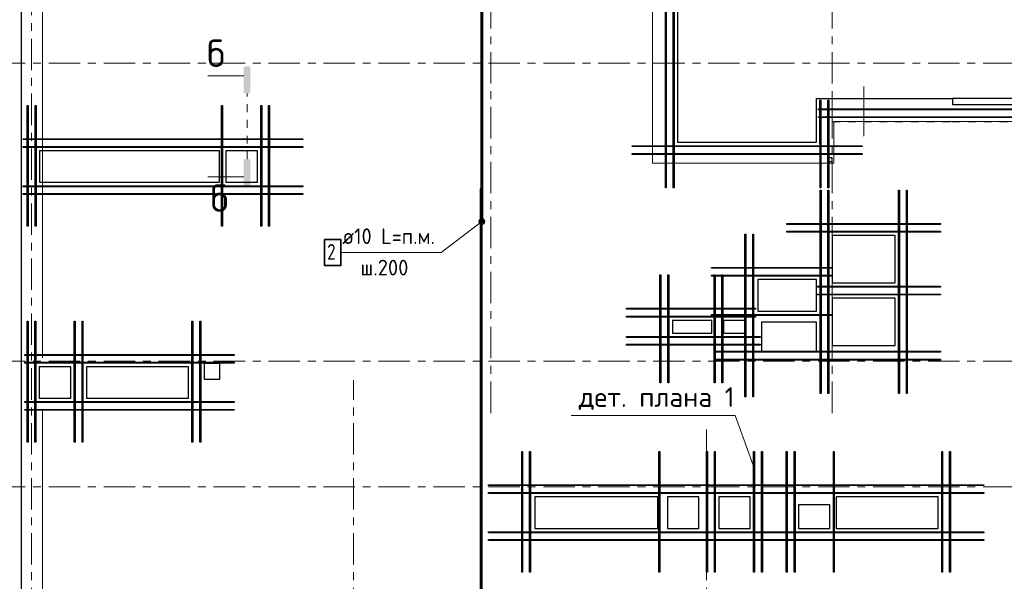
# Model space of a CAD drawing. Header units: metres. Extents: x -38 to 102, y -15 to 21.
# Tile 12 of 229: x 33 to 45, y 6 to 13. Entities that reach past the tile are written whole.
import ezdxf

# ---------------------------------------------------------------- set-up
doc = ezdxf.new("R2010")
doc.units = ezdxf.units.M
for name, pattern in [('______11', [0.5, 0.4, -0.05, 0, -0.05]), ('______2', [0.0405, 0.03, -0.0105]), ('______3', [0.5, 0.4, -0.1]), ('______5', [1.1, 0.8, -0.1, 0.1, -0.1]), ('______9', [0.015, 0, -0.015])]:
    doc.linetypes.add(name, pattern=pattern)
for name, color, linetype, lineweight in [('XR$2$Осевая линия (1)', 7, '______5', 13), ('XR$5$Арм. стержнями верхней зоны', 180, 'Continuous', 35), ('XR$5$Арм.стержн. Доп. арматура', 180, 'Continuous', 35), ('XR$5$Балка (1)', 7, '______3', 13), ('XR$5$Общий слой (1)_1', 7, 'Continuous', 13), ('XR$5$Перекрытие (1)', 7, 'Continuous', 35), ('XR$5$Текст_ общее_1', 7, 'Continuous', 13)]:
    doc.layers.add(name, color=color, linetype=linetype, lineweight=lineweight)
doc.styles.add('ISOCPEUR', font='txt')

msp = doc.modelspace()

# ---------------------------------------------------------------- hatches: boundary and pattern name
at = {"linetype": 'Continuous', "lineweight": 25, "true_color": 0x000000, "transparency": 33554687}
msp.add_hatch(color=18, dxfattribs=at).paths.add_polyline_path([(35.5549, 12.7399), (35.5554, 12.7424), (35.5562, 12.7448), (35.5574, 12.7471), (35.5588, 12.7492), (35.5605, 12.7511), (35.5624, 12.7528), (35.5645, 12.7542), (35.5668, 12.7554), (35.5692, 12.7562), (35.5717, 12.7567), (35.5743, 12.7568), (35.6188, 12.7568), (35.6214, 12.7567), (35.6239, 12.7562), (35.6263, 12.7554), (35.6286, 12.7542), (35.6307, 12.7528), (35.6326, 12.7511), (35.6343, 12.7492), (35.6357, 12.7471), (35.6369, 12.7448), (35.6377, 12.7424), (35.6382, 12.7399), (35.6383, 12.7373), (35.6383, 12.4123), (35.5547, 12.4123), (35.5547, 12.7373)], flags=16)
msp.add_hatch(color=18, dxfattribs=at).paths.add_polyline_path([(35.5549, 11.2469), (35.5554, 11.2444), (35.5562, 11.2419), (35.5574, 11.2396), (35.5588, 11.2375), (35.5605, 11.2356), (35.5624, 11.2339), (35.5645, 11.2325), (35.5668, 11.2314), (35.5692, 11.2305), (35.5717, 11.23), (35.5743, 11.2299), (35.6188, 11.2299), (35.6214, 11.23), (35.6239, 11.2305), (35.6263, 11.2314), (35.6286, 11.2325), (35.6307, 11.2339), (35.6326, 11.2356), (35.6343, 11.2375), (35.6357, 11.2396), (35.6369, 11.2419), (35.6377, 11.2444), (35.6382, 11.2469), (35.6383, 11.2494), (35.6383, 11.5744), (35.5547, 11.5744), (35.5547, 11.2494)])
at = {"layer": 'XR$5$Арм. стержнями верхней зоны', "linetype": 'Continuous', "lineweight": 13, "transparency": 33554687}
for points in [[(38.5505, 10.7756), (38.5921, 10.7432), (38.5531, 10.7946)], [(38.5531, 10.7946), (38.6102, 10.7504), (38.5648, 10.8101)], [(38.5531, 10.7946), (38.5921, 10.7432), (38.6102, 10.7504)], [(38.5648, 10.8101), (38.6219, 10.7659), (38.5829, 10.8173)], [(38.5648, 10.8101), (38.6102, 10.7504), (38.6219, 10.7659)], [(38.5829, 10.8173), (38.6219, 10.7659), (38.6245, 10.7849)], [(38.5829, 10.8173), (38.6245, 10.7849), (38.6018, 10.8147)], [(38.6018, 10.8147), (38.6245, 10.7849), (38.6173, 10.803)], [(38.5732, 10.7458), (38.5505, 10.7756), (38.5577, 10.7575)], [(38.5505, 10.7756), (38.5732, 10.7458), (38.5921, 10.7432)]]:
    msp.add_hatch(color=7, dxfattribs=at).paths.add_polyline_path(points)

# ---------------------------------------------------------------- linework, layer by layer
at = {"color": 7, "linetype": 'Continuous', "lineweight": 13, "transparency": 33554687}
for p, q in [((35.5547, 12.6353), (35.098, 12.6353)), ((35.5547, 11.3514), (35.098, 11.3514))]:
    msp.add_line(p, q, dxfattribs=at)
at = {"color": 52, "linetype": 'Continuous', "lineweight": 13, "transparency": 33554687}
for p, q in [((43.4499, 12.4994), (43.4499, 11.9194)), ((43.4499, 12.4494), (43.4499, 11.8694))]:
    msp.add_line(p, q, dxfattribs=at)
at = {"color": 7, "linetype": '______9', "lineweight": 13, "transparency": 33554687}
msp.add_line((35.5965, 11.5744), (35.5965, 12.4123), dxfattribs=at)
at = {"layer": 'XR$2$Осевая линия (1)', "color": 253, "linetype": '______11', "lineweight": 13, "true_color": 0xa0a0a0, "transparency": 33554687}
for p, q in [((32.85, -3.39), (32.85, 19.78)), ((38.7, 8.34), (38.7, 19.78)), ((43.05, 8.34), (43.05, 19.78)), ((-2.63, 12.8), (62.6, 12.8)), ((-2.63, 9), (62.6, 9)), ((36.95, -3.39), (36.95, 8.76)), ((41.45, -3.39), (41.45, 8.13)), ((-2.63, 7.4), (62.6, 7.4))]:
    msp.add_line(p, q, dxfattribs=at)
at = {"layer": 'XR$5$Арм. стержнями верхней зоны', "color": 7, "linetype": 'Continuous', "lineweight": 13, "transparency": 33554687}
for p, q in [((38.5648, 10.8101), (38.5648, 10.8101)), ((38.6173, 10.803), (38.6173, 10.803)), ((38.0701, 10.3866), (38.5875, 10.7802)), ((38.5577, 10.7575), (38.5577, 10.7575)), ((38.6102, 10.7504), (38.6102, 10.7504)), ((36.7901, 10.3866), (38.0701, 10.3866))]:
    msp.add_line(p, q, dxfattribs=at)
at = {"layer": 'XR$5$Арм. стержнями верхней зоны', "color": 4, "linetype": 'Continuous', "lineweight": 50, "transparency": 33554687}
for points in [[(38.5925, 16.6252), (38.5925, 10.7752), (38.5825, 10.7752), (38.5825, 16.6252), (38.5925, 16.6252)], [(38.5825, 11.1952), (38.5825, -0.2248), (38.5725, -0.2248), (38.5725, 11.1952), (38.5825, 11.1952)]]:
    msp.add_lwpolyline(points, dxfattribs=at)
at = {"layer": 'XR$5$Арм. стержнями верхней зоны', "color": 7, "linetype": 'Continuous', "lineweight": 35, "transparency": 33554687}
msp.add_lwpolyline([(36.5834, 10.2199), (36.7901, 10.2199), (36.7901, 10.5533), (36.5834, 10.5533), (36.5834, 10.2199)], dxfattribs=at)
at = {"layer": 'XR$5$Арм. стержнями верхней зоны', "color": 7, "linetype": 'Continuous', "lineweight": 13, "transparency": 33554687}
msp.add_circle((38.5875, 10.7802), 0.0375, dxfattribs=at)
at = {"layer": 'XR$5$Арм.стержн. Доп. арматура', "color": 34, "linetype": 'Continuous', "lineweight": 25, "transparency": 33554687}
for points in [[(40.9241, 11.2103), (40.924, 16.6252), (40.936, 16.6252), (40.9361, 11.2103), (40.9241, 11.2103)], [(40.9241, 11.2103), (40.924, 16.6252), (40.936, 16.6252), (40.9361, 11.2103), (40.9241, 11.2103)], [(41.0241, 11.2103), (41.024, 16.6252), (41.036, 16.6252), (41.0361, 11.2103), (41.0241, 11.2103)], [(41.0241, 11.2103), (41.024, 16.6252), (41.036, 16.6252), (41.0361, 11.2103), (41.0241, 11.2103)], [(42.9056, 12.3253), (42.9057, 11.2103), (42.8937, 11.2103), (42.8936, 12.3253), (42.9056, 12.3253)], [(42.9056, 12.3253), (42.9057, 11.2103), (42.8937, 11.2103), (42.8936, 12.3253), (42.9056, 12.3253)], [(43.0056, 12.3253), (43.0057, 11.2103), (42.9937, 11.2103), (42.9936, 12.3253), (43.0056, 12.3253)], [(43.0056, 12.3253), (43.0057, 11.2103), (42.9937, 11.2103), (42.9936, 12.3253), (43.0056, 12.3253)], [(32.796, 10.7202), (32.7959, 12.2602), (32.8079, 12.2602), (32.808, 10.7202), (32.796, 10.7202)], [(32.796, 10.7202), (32.7959, 12.2602), (32.8079, 12.2602), (32.808, 10.7202), (32.796, 10.7202)], [(32.896, 10.7202), (32.8959, 12.2602), (32.9079, 12.2602), (32.908, 10.7202), (32.896, 10.7202)], [(32.896, 10.7202), (32.8959, 12.2602), (32.9079, 12.2602), (32.908, 10.7202), (32.896, 10.7202)], [(35.2709, 10.7202), (35.2709, 12.2602), (35.2829, 12.2602), (35.2829, 10.7202), (35.2709, 10.7202)], [(35.2709, 10.7202), (35.2709, 12.2602), (35.2829, 12.2602), (35.2829, 10.7202), (35.2709, 10.7202)], [(35.7709, 10.7202), (35.7709, 12.2602), (35.7829, 12.2602), (35.7829, 10.7202), (35.7709, 10.7202)], [(35.7709, 10.7202), (35.7709, 12.2602), (35.7829, 12.2602), (35.7829, 10.7202), (35.7709, 10.7202)], [(35.8709, 10.7202), (35.8709, 12.2602), (35.8829, 12.2602), (35.8829, 10.7202), (35.8709, 10.7202)], [(35.8709, 10.7202), (35.8709, 12.2602), (35.8829, 12.2602), (35.8829, 10.7202), (35.8709, 10.7202)], [(46.23, 12.2043), (42.875, 12.2042), (42.875, 12.2162), (46.23, 12.2163), (46.23, 12.2043)], [(46.23, 12.2043), (42.875, 12.2043), (42.875, 12.2163), (46.23, 12.2163), (46.23, 12.2043)], [(46.23, 12.1043), (42.875, 12.1042), (42.875, 12.1162), (46.23, 12.1163), (46.23, 12.1043)], [(46.23, 12.1043), (42.875, 12.1043), (42.875, 12.1163), (46.23, 12.1163), (46.23, 12.1043)], [(32.745, 11.8362), (36.3069, 11.8362), (36.3069, 11.8242), (32.745, 11.8242), (32.745, 11.8362)], [(32.745, 11.8362), (36.3069, 11.8362), (36.3069, 11.8242), (32.745, 11.8242), (32.745, 11.8362)], [(32.745, 11.7362), (36.3069, 11.7362), (36.3069, 11.7242), (32.745, 11.7242), (32.745, 11.7362)], [(32.745, 11.7362), (36.3069, 11.7362), (36.3069, 11.7242), (32.745, 11.7242), (32.745, 11.7362)], [(40.4997, 11.7467), (43.43, 11.7466), (43.43, 11.7346), (40.4997, 11.7347), (40.4997, 11.7467)], [(40.4997, 11.7467), (43.43, 11.7466), (43.43, 11.7346), (40.4997, 11.7347), (40.4997, 11.7467)], [(40.4997, 11.6467), (43.43, 11.6466), (43.43, 11.6346), (40.4997, 11.6347), (40.4997, 11.6467)], [(40.4997, 11.6467), (43.43, 11.6466), (43.43, 11.6346), (40.4997, 11.6347), (40.4997, 11.6467)], [(32.745, 11.2363), (36.3069, 11.2363), (36.3069, 11.2243), (32.745, 11.2243), (32.745, 11.2363)], [(32.745, 11.2363), (36.3069, 11.2363), (36.3069, 11.2243), (32.745, 11.2243), (32.745, 11.2363)], [(42.8944, 8.5906), (42.8944, 11.1805), (42.9064, 11.1805), (42.9064, 8.5906), (42.8944, 8.5906)], [(42.8944, 8.5906), (42.8944, 11.1805), (42.9064, 11.1805), (42.9064, 8.5906), (42.8944, 8.5906)], [(42.9944, 8.5906), (42.9944, 11.1805), (43.0064, 11.1805), (43.0064, 8.5906), (42.9944, 8.5906)], [(42.9944, 8.5906), (42.9944, 11.1805), (43.0064, 11.1805), (43.0064, 8.5906), (42.9944, 8.5906)], [(43.8936, 8.5906), (43.8936, 11.1805), (43.9056, 11.1805), (43.9056, 8.5906), (43.8936, 8.5906)], [(43.8936, 8.5906), (43.8936, 11.1805), (43.9056, 11.1805), (43.9056, 8.5906), (43.8936, 8.5906)], [(43.9936, 8.5906), (43.9936, 11.1805), (44.0056, 11.1805), (44.0056, 8.5906), (43.9936, 8.5906)], [(43.9936, 8.5906), (43.9936, 11.1805), (44.0056, 11.1805), (44.0056, 8.5906), (43.9936, 8.5906)], [(32.745, 11.1363), (36.3069, 11.1363), (36.3069, 11.1243), (32.745, 11.1243), (32.745, 11.1363)], [(32.745, 11.1363), (36.3069, 11.1363), (36.3069, 11.1243), (32.745, 11.1243), (32.745, 11.1363)], [(44.43, 10.7445), (42.47, 10.7445), (42.47, 10.7565), (44.43, 10.7565), (44.43, 10.7445)], [(44.43, 10.7445), (42.47, 10.7445), (42.47, 10.7565), (44.43, 10.7565), (44.43, 10.7445)], [(41.9366, 8.5451), (41.9366, 10.6201), (41.9486, 10.6201), (41.9486, 8.5451), (41.9366, 8.5451)], [(41.9366, 8.5451), (41.9366, 10.6201), (41.9486, 10.6201), (41.9486, 8.5451), (41.9366, 8.5451)], [(42.0366, 8.5451), (42.0366, 10.6201), (42.0486, 10.6201), (42.0486, 8.5451), (42.0366, 8.5451)], [(42.0366, 8.5451), (42.0366, 10.6201), (42.0486, 10.6201), (42.0486, 8.5451), (42.0366, 8.5451)], [(44.43, 10.6445), (42.47, 10.6445), (42.47, 10.6565), (44.43, 10.6565), (44.43, 10.6445)], [(44.43, 10.6445), (42.47, 10.6445), (42.47, 10.6565), (44.43, 10.6565), (44.43, 10.6445)], [(43.0425, 10.184), (41.5125, 10.1841), (41.5125, 10.1961), (43.0425, 10.196), (43.0425, 10.184)], [(43.0425, 10.184), (41.5125, 10.1841), (41.5125, 10.1961), (43.0425, 10.196), (43.0425, 10.184)], [(40.8544, 8.7245), (40.8544, 10.0995), (40.8664, 10.0995), (40.8664, 8.7245), (40.8544, 8.7245)], [(40.8544, 8.7245), (40.8544, 10.0995), (40.8664, 10.0995), (40.8664, 8.7245), (40.8544, 8.7245)], [(40.9544, 8.7245), (40.9544, 10.0995), (40.9664, 10.0995), (40.9664, 8.7245), (40.9544, 8.7245)], [(40.9544, 8.7245), (40.9544, 10.0995), (40.9664, 10.0995), (40.9664, 8.7245), (40.9544, 8.7245)], [(43.0425, 10.084), (41.5125, 10.0841), (41.5125, 10.0961), (43.0425, 10.096), (43.0425, 10.084)], [(43.0425, 10.084), (41.5125, 10.0841), (41.5125, 10.0961), (43.0425, 10.096), (43.0425, 10.084)], [(41.5443, 8.7245), (41.5443, 10.0995), (41.5563, 10.0995), (41.5563, 8.7245), (41.5443, 8.7245)], [(41.5443, 8.7245), (41.5443, 10.0995), (41.5563, 10.0995), (41.5563, 8.7245), (41.5443, 8.7245)], [(41.6443, 8.7245), (41.6443, 10.0995), (41.6563, 10.0995), (41.6563, 8.7245), (41.6443, 8.7245)], [(41.6443, 8.7245), (41.6443, 10.0995), (41.6563, 10.0995), (41.6563, 8.7245), (41.6443, 8.7245)], [(44.43, 9.9447), (42.86, 9.9446), (42.86, 9.9566), (44.43, 9.9567), (44.43, 9.9447)], [(44.43, 9.9447), (42.86, 9.9446), (42.86, 9.9566), (44.43, 9.9567), (44.43, 9.9447)], [(44.43, 9.8447), (42.86, 9.8446), (42.86, 9.8566), (44.43, 9.8567), (44.43, 9.8447)], [(44.43, 9.8447), (42.86, 9.8446), (42.86, 9.8566), (44.43, 9.8567), (44.43, 9.8447)], [(42.0704, 9.6634), (40.4304, 9.6634), (40.4304, 9.6754), (42.0704, 9.6754), (42.0704, 9.6634)], [(42.0704, 9.6634), (40.4304, 9.6634), (40.4304, 9.6754), (42.0704, 9.6754), (42.0704, 9.6634)], [(42.0704, 9.5634), (40.4304, 9.5634), (40.4304, 9.5754), (42.0704, 9.5754), (42.0704, 9.5634)], [(42.0704, 9.5634), (40.4304, 9.5634), (40.4304, 9.5754), (42.0704, 9.5754), (42.0704, 9.5634)], [(43.0425, 9.5836), (41.5125, 9.5836), (41.5125, 9.5956), (43.0425, 9.5956), (43.0425, 9.5836)], [(43.0425, 9.5836), (41.5125, 9.5836), (41.5125, 9.5956), (43.0425, 9.5956), (43.0425, 9.5836)], [(32.7941, 7.9702), (32.7941, 9.5102), (32.8061, 9.5102), (32.8061, 7.9702), (32.7941, 7.9702)], [(32.7941, 7.9702), (32.7941, 9.5102), (32.8061, 9.5102), (32.8061, 7.9702), (32.7941, 7.9702)], [(32.8941, 7.9702), (32.8941, 9.5102), (32.9061, 9.5102), (32.9061, 7.9702), (32.8941, 7.9702)], [(32.8941, 7.9702), (32.8941, 9.5102), (32.9061, 9.5102), (32.9061, 7.9702), (32.8941, 7.9702)], [(33.3938, 7.9702), (33.3938, 9.5102), (33.4058, 9.5102), (33.4058, 7.9702), (33.3938, 7.9702)], [(33.3938, 7.9702), (33.3938, 9.5102), (33.4058, 9.5102), (33.4058, 7.9702), (33.3938, 7.9702)], [(33.4938, 7.9702), (33.4938, 9.5102), (33.5058, 9.5102), (33.5058, 7.9702), (33.4938, 7.9702)], [(33.4938, 7.9702), (33.4938, 9.5102), (33.5058, 9.5102), (33.5058, 7.9702), (33.4938, 7.9702)], [(34.8939, 7.9702), (34.8939, 9.5102), (34.9059, 9.5102), (34.9059, 7.9702), (34.8939, 7.9702)], [(34.8939, 7.9702), (34.8939, 9.5102), (34.9059, 9.5102), (34.9059, 7.9702), (34.8939, 7.9702)], [(34.9939, 7.9702), (34.9939, 9.5102), (35.0059, 9.5102), (35.0059, 7.9702), (34.9939, 7.9702)], [(34.9939, 7.9702), (34.9939, 9.5102), (35.0059, 9.5102), (35.0059, 7.9702), (34.9939, 7.9702)], [(42.1304, 9.3035), (40.4304, 9.3035), (40.4304, 9.3155), (42.1304, 9.3155), (42.1304, 9.3035)], [(42.1304, 9.3035), (40.4304, 9.3035), (40.4304, 9.3155), (42.1304, 9.3155), (42.1304, 9.3035)], [(42.1304, 9.2035), (40.4304, 9.2035), (40.4304, 9.2155), (42.1304, 9.2155), (42.1304, 9.2035)], [(42.1304, 9.2035), (40.4304, 9.2035), (40.4304, 9.2155), (42.1304, 9.2155), (42.1304, 9.2035)], [(32.765, 9.0862), (35.43, 9.0862), (35.43, 9.0742), (32.765, 9.0742), (32.765, 9.0862)], [(32.765, 9.0862), (35.43, 9.0862), (35.43, 9.0742), (32.765, 9.0742), (32.765, 9.0862)], [(44.43, 9.1146), (41.5644, 9.1146), (41.5644, 9.1266), (44.43, 9.1266), (44.43, 9.1146)], [(44.43, 9.1146), (41.5644, 9.1146), (41.5644, 9.1266), (44.43, 9.1266), (44.43, 9.1146)], [(32.765, 8.9862), (35.43, 8.9862), (35.43, 8.9742), (32.765, 8.9742), (32.765, 8.9862)], [(32.765, 8.9862), (35.43, 8.9862), (35.43, 8.9742), (32.765, 8.9742), (32.765, 8.9862)], [(44.43, 9.0146), (41.5644, 9.0146), (41.5644, 9.0266), (44.43, 9.0266), (44.43, 9.0146)], [(44.43, 9.0146), (41.5644, 9.0146), (41.5644, 9.0266), (44.43, 9.0266), (44.43, 9.0146)], [(32.765, 8.4863), (35.43, 8.4863), (35.43, 8.4743), (32.765, 8.4743), (32.765, 8.4863)], [(32.765, 8.4863), (35.43, 8.4863), (35.43, 8.4743), (32.765, 8.4743), (32.765, 8.4863)], [(32.765, 8.3863), (35.43, 8.3863), (35.43, 8.3743), (32.765, 8.3743), (32.765, 8.3863)], [(32.765, 8.3863), (35.43, 8.3863), (35.43, 8.3743), (32.765, 8.3743), (32.765, 8.3863)], [(39.094, 6.3102), (39.094, 7.8502), (39.106, 7.8502), (39.106, 6.3102), (39.094, 6.3102)], [(39.094, 6.3102), (39.094, 7.8502), (39.106, 7.8502), (39.106, 6.3102), (39.094, 6.3102)], [(39.194, 6.3102), (39.194, 7.8502), (39.206, 7.8502), (39.206, 6.3102), (39.194, 6.3102)], [(39.194, 6.3102), (39.194, 7.8502), (39.206, 7.8502), (39.206, 6.3102), (39.194, 6.3102)], [(40.8403, 6.3102), (40.8403, 7.8502), (40.8523, 7.8502), (40.8523, 6.3102), (40.8403, 6.3102)], [(40.8403, 6.3102), (40.8403, 7.8502), (40.8523, 7.8502), (40.8523, 6.3102), (40.8403, 6.3102)], [(41.4478, 6.3102), (41.4478, 7.8502), (41.4598, 7.8502), (41.4598, 6.3102), (41.4478, 6.3102)], [(41.4478, 6.3102), (41.4478, 7.8502), (41.4598, 7.8502), (41.4598, 6.3102), (41.4478, 6.3102)], [(41.5478, 6.3102), (41.5478, 7.8502), (41.5598, 7.8502), (41.5598, 6.3102), (41.5478, 6.3102)], [(41.5478, 6.3102), (41.5478, 7.8502), (41.5598, 7.8502), (41.5598, 6.3102), (41.5478, 6.3102)], [(42.0478, 6.3102), (42.0478, 7.8502), (42.0598, 7.8502), (42.0598, 6.3102), (42.0478, 6.3102)], [(42.0478, 6.3102), (42.0478, 7.8502), (42.0598, 7.8502), (42.0598, 6.3102), (42.0478, 6.3102)], [(42.1478, 6.3102), (42.1478, 7.8502), (42.1598, 7.8502), (42.1598, 6.3102), (42.1478, 6.3102)], [(42.1478, 6.3102), (42.1478, 7.8502), (42.1598, 7.8502), (42.1598, 6.3102), (42.1478, 6.3102)], [(42.4641, 6.3102), (42.4641, 7.8502), (42.4761, 7.8502), (42.4761, 6.3102), (42.4641, 6.3102)], [(42.4641, 6.3102), (42.4641, 7.8502), (42.4761, 7.8502), (42.4761, 6.3102), (42.4641, 6.3102)], [(42.5641, 6.3102), (42.5641, 7.8502), (42.5761, 7.8502), (42.5761, 6.3102), (42.5641, 6.3102)], [(42.5641, 6.3102), (42.5641, 7.8502), (42.5761, 7.8502), (42.5761, 6.3102), (42.5641, 6.3102)], [(43.0639, 6.3102), (43.0639, 7.8502), (43.0759, 7.8502), (43.0759, 6.3102), (43.0639, 6.3102)], [(43.0639, 6.3102), (43.0639, 7.8502), (43.0759, 7.8502), (43.0759, 6.3102), (43.0639, 6.3102)], [(44.4439, 6.3102), (44.4439, 7.8502), (44.4559, 7.8502), (44.4559, 6.3102), (44.4439, 6.3102)], [(44.4439, 6.3102), (44.4439, 7.8502), (44.4559, 7.8502), (44.4559, 6.3102), (44.4439, 6.3102)], [(44.5439, 6.3102), (44.5439, 7.8502), (44.5559, 7.8502), (44.5559, 6.3102), (44.5439, 6.3102)], [(44.5439, 6.3102), (44.5439, 7.8502), (44.5559, 7.8502), (44.5559, 6.3102), (44.5439, 6.3102)], [(38.6699, 7.4261), (44.98, 7.4262), (44.98, 7.4142), (38.6699, 7.4141), (38.6699, 7.4261)], [(38.6699, 7.4261), (44.98, 7.4262), (44.98, 7.4142), (38.6699, 7.4141), (38.6699, 7.4261)], [(38.6699, 7.3261), (44.98, 7.3262), (44.98, 7.3142), (38.6699, 7.3141), (38.6699, 7.3261)], [(38.6699, 7.3261), (44.98, 7.3262), (44.98, 7.3142), (38.6699, 7.3141), (38.6699, 7.3261)], [(38.6699, 6.8263), (42.5839, 6.8263), (42.5839, 6.8143), (38.6699, 6.8143), (38.6699, 6.8263)], [(38.6699, 6.8263), (42.5839, 6.8263), (42.5839, 6.8143), (38.6699, 6.8143), (38.6699, 6.8263)], [(42.04, 6.8264), (44.98, 6.8263), (44.98, 6.8143), (42.04, 6.8144), (42.04, 6.8264)], [(42.04, 6.8264), (44.98, 6.8263), (44.98, 6.8143), (42.04, 6.8144), (42.04, 6.8264)], [(38.6699, 6.7263), (42.5839, 6.7263), (42.5839, 6.7143), (38.6699, 6.7143), (38.6699, 6.7263)], [(38.6699, 6.7263), (42.5839, 6.7263), (42.5839, 6.7143), (38.6699, 6.7143), (38.6699, 6.7263)], [(42.04, 6.7264), (44.98, 6.7263), (44.98, 6.7143), (42.04, 6.7144), (42.04, 6.7264)], [(42.04, 6.7264), (44.98, 6.7263), (44.98, 6.7143), (42.04, 6.7144), (42.04, 6.7264)]]:
    msp.add_lwpolyline(points, dxfattribs=at)
at = {"layer": 'XR$5$Балка (1)', "color": 7, "linetype": '______2', "lineweight": 18, "transparency": 33554687}
for p, q in [((43.05, 12.3502), (43.05, 12.0502)), ((43.05, 12.0502), (44.58, 12.0502)), ((44.58, 12.0502), (45.65, 12.0502))]:
    msp.add_line(p, q, dxfattribs=at)
at = {"layer": 'XR$5$Общий слой (1)_1', "color": 7, "linetype": 'Continuous', "lineweight": 13, "transparency": 33554687}
for points in [[(61.5919, -0.2051), (61.5919, 16.4849), (45.9119, 16.4849), (45.9119, 12.0549), (43.0719, 12.0549), (43.0719, 11.5249), (40.7619, 11.5249), (40.7619, 16.3949), (32.9919, 16.3949), (32.9919, 9.0449)], [(32.9919, 8.3849), (32.9919, -0.0251), (61.8219, -0.0251)], [(42.0538, 7.6435), (41.8133, 8.3069), (39.7233, 8.3069)]]:
    msp.add_lwpolyline(points, dxfattribs=at)
at = {"layer": 'XR$5$Перекрытие (1)', "color": 7, "linetype": 'Continuous', "lineweight": 25, "transparency": 33554687}
for p, q in [((32.725, -0.2498), (32.725, 16.6502)), ((41.0797, 16.6502), (41.0797, 11.7903)), ((42.85, 11.7903), (42.85, 12.3502)), ((42.85, 12.3502), (44.58, 12.3502)), ((44.58, 12.3502), (44.58, 12.2702)), ((45.65, 12.3502), (44.58, 12.3502)), ((44.58, 12.2702), (45.65, 12.2702)), ((41.0797, 11.7903), (42.85, 11.7903)), ((32.952, 11.6802), (32.952, 11.2802)), ((35.247, 11.6802), (32.952, 11.6802)), ((35.247, 11.2802), (35.247, 11.6802)), ((35.3269, 11.6802), (35.3269, 11.2802)), ((35.7269, 11.6802), (35.3269, 11.6802)), ((35.7269, 11.2802), (35.7269, 11.6802)), ((43, 11.5937), (43, 11.5437)), ((43.05, 11.5937), (43, 11.5937)), ((43, 11.5437), (43.05, 11.5437)), ((43.05, 11.5437), (43.05, 11.5937)), ((32.952, 11.2802), (35.247, 11.2802)), ((35.3269, 11.2802), (35.7269, 11.2802)), ((43.05, 10.6006), (43.05, 10.0006)), ((43.85, 10.6006), (43.05, 10.6006)), ((43.85, 10.0006), (43.85, 10.6006)), ((42.1, 10.0398), (42.1, 9.6398)), ((42.85, 10.0398), (42.1, 10.0398)), ((42.85, 9.6398), (42.85, 10.0398)), ((43.05, 10.0006), (43.85, 10.0006)), ((43.05, 9.8018), (43.05, 9.2018)), ((43.85, 9.8018), (43.05, 9.8018)), ((43.85, 9.2018), (43.85, 9.8018)), ((42.1, 9.6398), (42.85, 9.6398)), ((41.0154, 9.5195), (41.0154, 9.3595)), ((41.5154, 9.5195), (41.0154, 9.5195)), ((41.5154, 9.3595), (41.5154, 9.5195)), ((41.6656, 9.5195), (41.6656, 9.3595)), ((41.9356, 9.5195), (41.6656, 9.5195)), ((41.9356, 9.3595), (41.9356, 9.5195)), ((42.1506, 9.4995), (42.1506, 9.1195)), ((42.8506, 9.4995), (42.1506, 9.4995)), ((42.8506, 9.1195), (42.8506, 9.4995)), ((41.0154, 9.3595), (41.5154, 9.3595)), ((41.6656, 9.3595), (41.9356, 9.3595)), ((43.05, 9.2018), (43.85, 9.2018)), ((42.1506, 9.1195), (42.8506, 9.1195)), ((32.95, 8.9302), (32.95, 8.5302)), ((33.35, 8.9302), (32.95, 8.9302)), ((33.35, 8.5302), (33.35, 8.9302)), ((33.55, 8.9302), (33.55, 8.5302)), ((34.85, 8.9302), (33.55, 8.9302)), ((34.85, 8.5302), (34.85, 8.9302)), ((35.05, 8.9702), (35.05, 8.7702)), ((35.25, 8.9702), (35.05, 8.9702)), ((35.25, 8.7702), (35.25, 8.9702)), ((35.05, 8.7702), (35.25, 8.7702)), ((32.95, 8.5302), (33.35, 8.5302)), ((33.55, 8.5302), (34.85, 8.5302)), ((39.26, 7.2702), (39.26, 6.8702)), ((40.83, 7.2702), (39.26, 7.2702)), ((40.83, 6.8702), (40.83, 7.2702)), ((40.9501, 7.2702), (40.9501, 6.8702)), ((41.3501, 7.2702), (40.9501, 7.2702)), ((41.3501, 6.8702), (41.3501, 7.2702)), ((41.6039, 7.2702), (41.6039, 6.8702)), ((42.0039, 7.2702), (41.6039, 7.2702)), ((42.0039, 6.8702), (42.0039, 7.2702)), ((42.62, 7.1702), (42.62, 6.8702)), ((43.02, 7.1702), (42.62, 7.1702)), ((43.02, 6.8702), (43.02, 7.1702)), ((43.1, 7.2702), (43.1, 6.8702)), ((44.4, 7.2702), (43.1, 7.2702)), ((44.4, 6.8702), (44.4, 7.2702)), ((39.26, 6.8702), (40.83, 6.8702)), ((40.9501, 6.8702), (41.3501, 6.8702)), ((41.6039, 6.8702), (42.0039, 6.8702)), ((42.62, 6.8702), (43.02, 6.8702)), ((43.1, 6.8702), (44.4, 6.8702))]:
    msp.add_line(p, q, dxfattribs=at)

# ---------------------------------------------------------------- texts
at = {"color": 7, "linetype": 'Continuous', "lineweight": 13, "transparency": 33554687, "char_height": 0.35, "width": 0.381111, "attachment_point": 5, "style": 'ISOCPEUR'}
for insert in [(35.2007, 12.9243), (35.2451, 11.0792)]:
    msp.add_mtext('\\A1;{\\fISOCPEUR|i0|b0;\\H0.350000;\\W1.000000;\\C7;б}\\P', dxfattribs=dict(at, insert=insert))
at = {"layer": 'XR$5$Арм. стержнями верхней зоны', "color": 7, "linetype": 'Continuous', "lineweight": 25, "transparency": 33554687, "char_height": 0.2, "attachment_point": 7, "style": 'ISOCPEUR'}
for s, insert, width in [('\\W0.94;ø10 L=п.м.', (36.8101, 10.4933), 1.333221), ('\\W0.78;2', (36.6168, 10.2933), 0.217605), ('\\W0.95;ш.200 ', (37.0401, 10.0933), 0.874664)]:
    msp.add_mtext(s, dxfattribs=dict(at, insert=insert, width=width))
at = {"layer": 'XR$5$Текст_ общее_1', "color": 7, "linetype": 'Continuous', "lineweight": 13, "transparency": 33554687, "insert": (40.8133, 8.5236), "char_height": 0.25, "width": 2.119048, "attachment_point": 5, "style": 'ISOCPEUR'}
msp.add_mtext('\\A1;{\\fISOCPEUR|i0|b0;\\H0.250000;\\W1.000000;\\C7;дет. плана 1}\\P', dxfattribs=at)

doc.saveas('drawing.dxf')
